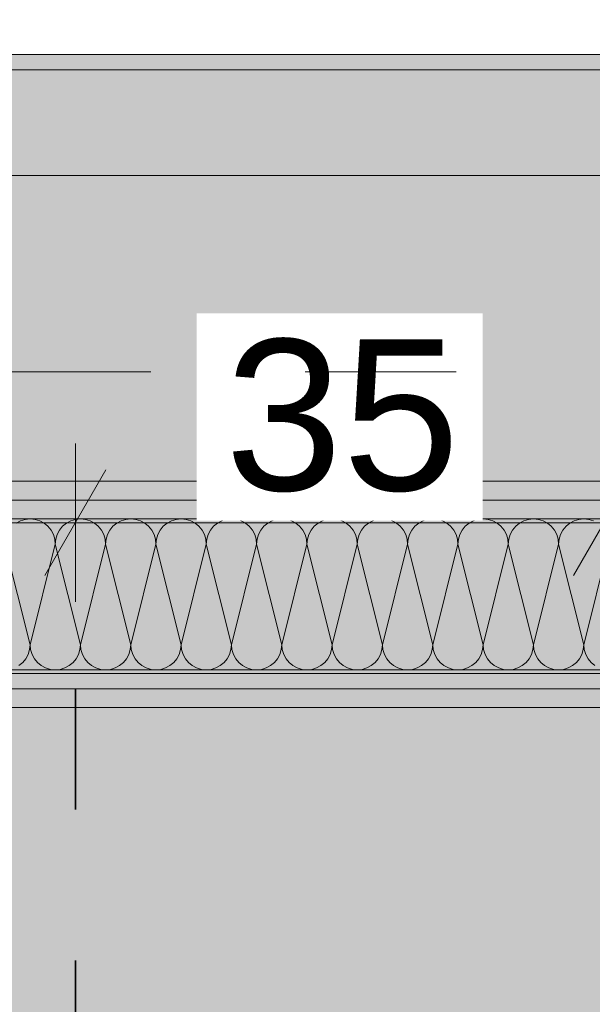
# Model space of a CAD drawing. Header units: metres. Extents: x -3.6 to 85.2, y -11 to 16.8.
# Tile 44 of 183: x 3.193 to 3.572, y 7.881 to 8.533. Entities that reach past the tile are written whole.
import ezdxf

# ---------------------------------------------------------------- set-up
doc = ezdxf.new("R2010")
doc.units = ezdxf.units.M
doc.header["$MEASUREMENT"] = 0
for name, pattern in [('Achse', [0.2, 0.1, -0.05, 0, -0.05]), ('Punktlinie weit', [0.06, 0.01, -0.05]), ('Strichlinie doppelt', [0.546806, 0.264583, -0.105833, 0.070556, -0.105833]), ('Wipeout_Contour', [1, 0, -1])]:
    doc.linetypes.add(name, pattern=pattern)
for name, color, linetype in [('154 - Bemaßung_ Beschriftung.Ausbau - Deckenspiegel', 7, 'Continuous'), ('451 - Universal.Achsen Raster', 7, 'Continuous'), ('608 - Struktur.Träger', 7, 'Continuous'), ('Neubau_606 - Struktur.Wand Innen Ausbau', 7, 'Continuous'), ('Neubau_651 - Abdeckung.Decke abgehängt_ bekleidet', 7, 'Continuous'), ('Neubau_653 - Abdeckung.TB Verkofferung', 7, 'Continuous')]:
    doc.layers.add(name, color=color, linetype=linetype)
doc.styles.add('ERSTELLTER_STIL_2', font='txt')
doc.dimstyles.new('ERSTELLTER_STIL__1', dxfattribs={"dimtxt": 0.1, "dimasz": 0.0532, "dimexe": 0.18, "dimexo": 0.0625, "dimgap": 0, "dimtad": 1, "dimtih": 1, "dimtoh": 1, "dimzin": 0, "dimdsep": 46, "dimtxsty": 'ERSTELLTER_STIL_2', "dimblk": 'ARROWHEAD_2', "dimblk1": 'ARROWHEAD_2', "dimblk2": 'ARROWHEAD_2', "dimcen": 0.09, "dimse1": 1, "dimse2": 1, "dimclrd": 7, "dimclre": 7, "dimclrt": 7, "dimazin": 0, "dimtfac": 1, "dimtdec": 4, "dimtmove": 0, "dimatfit": 3, "dimfxl": 1, "dimtolj": 1, "dimtzin": 0, "dimarcsym": 0})
pattern_1 = [(45, (0, 0), (-0.01767767, 0.01767767), [0, -0.025])]

# ---------------------------------------------------------------- blocks, each defined once
blk = doc.blocks.new('*X34')
at = {"layer": 'Neubau_606 - Struktur.Wand Innen Ausbau', "color": 7, "linetype": 'Continuous', "lineweight": 5}
for p, q in [((3.19362, 8.20121), (3.19074, 8.19967)), ((3.19675, 8.20216), (3.19362, 8.20121)), ((3.2, 8.20248), (3.19675, 8.20216)), ((3.20325, 8.20216), (3.2, 8.20248)), ((3.20638, 8.20121), (3.20325, 8.20216)), ((3.20926, 8.19967), (3.20638, 8.20121)), ((3.21179, 8.1976), (3.20926, 8.19967)), ((3.22407, 8.19967), (3.22155, 8.1976)), ((3.22696, 8.20121), (3.22407, 8.19967)), ((3.23008, 8.20216), (3.22696, 8.20121)), ((3.23333, 8.20248), (3.23008, 8.20216)), ((3.23658, 8.20216), (3.23333, 8.20248)), ((3.23971, 8.20121), (3.23658, 8.20216)), ((3.24259, 8.19967), (3.23971, 8.20121)), ((3.24512, 8.1976), (3.24259, 8.19967)), ((3.25741, 8.19967), (3.25488, 8.1976)), ((3.26029, 8.20121), (3.25741, 8.19967)), ((3.26342, 8.20216), (3.26029, 8.20121)), ((3.26667, 8.20248), (3.26342, 8.20216)), ((3.26992, 8.20216), (3.26667, 8.20248)), ((3.27304, 8.20121), (3.26992, 8.20216)), ((3.27593, 8.19967), (3.27304, 8.20121)), ((3.27845, 8.1976), (3.27593, 8.19967)), ((3.29074, 8.19967), (3.28821, 8.1976)), ((3.29362, 8.20121), (3.29074, 8.19967)), ((3.29675, 8.20216), (3.29362, 8.20121)), ((3.3, 8.20248), (3.29675, 8.20216)), ((3.30325, 8.20216), (3.3, 8.20248)), ((3.30638, 8.20121), (3.30325, 8.20216)), ((3.30926, 8.19967), (3.30638, 8.20121)), ((3.31179, 8.1976), (3.30926, 8.19967)), ((3.32407, 8.19967), (3.32155, 8.1976)), ((3.32696, 8.20121), (3.32407, 8.19967)), ((3.33008, 8.20216), (3.32696, 8.20121)), ((3.33333, 8.20248), (3.33008, 8.20216)), ((3.33658, 8.20216), (3.33333, 8.20248)), ((3.33971, 8.20121), (3.33658, 8.20216)), ((3.34259, 8.19967), (3.33971, 8.20121)), ((3.34512, 8.1976), (3.34259, 8.19967)), ((3.35741, 8.19967), (3.35488, 8.1976)), ((3.36029, 8.20121), (3.35741, 8.19967)), ((3.36342, 8.20216), (3.36029, 8.20121)), ((3.36667, 8.20248), (3.36342, 8.20216)), ((3.36992, 8.20216), (3.36667, 8.20248)), ((3.37304, 8.20121), (3.36992, 8.20216)), ((3.37593, 8.19967), (3.37304, 8.20121)), ((3.37845, 8.1976), (3.37593, 8.19967)), ((3.39074, 8.19967), (3.38821, 8.1976)), ((3.39362, 8.20121), (3.39074, 8.19967)), ((3.39675, 8.20216), (3.39362, 8.20121)), ((3.4, 8.20248), (3.39675, 8.20216)), ((3.40325, 8.20216), (3.4, 8.20248)), ((3.40638, 8.20121), (3.40325, 8.20216)), ((3.40926, 8.19967), (3.40638, 8.20121)), ((3.41179, 8.1976), (3.40926, 8.19967)), ((3.42407, 8.19967), (3.42155, 8.1976)), ((3.42696, 8.20121), (3.42407, 8.19967)), ((3.43008, 8.20216), (3.42696, 8.20121)), ((3.43333, 8.20248), (3.43008, 8.20216)), ((3.43658, 8.20216), (3.43333, 8.20248)), ((3.43971, 8.20121), (3.43658, 8.20216)), ((3.44259, 8.19967), (3.43971, 8.20121)), ((3.44512, 8.1976), (3.44259, 8.19967)), ((3.45741, 8.19967), (3.45488, 8.1976)), ((3.46029, 8.20121), (3.45741, 8.19967)), ((3.46342, 8.20216), (3.46029, 8.20121)), ((3.46667, 8.20248), (3.46342, 8.20216)), ((3.46992, 8.20216), (3.46667, 8.20248)), ((3.47304, 8.20121), (3.46992, 8.20216)), ((3.47593, 8.19967), (3.47304, 8.20121)), ((3.47845, 8.1976), (3.47593, 8.19967)), ((3.49074, 8.19967), (3.48821, 8.1976)), ((3.49362, 8.20121), (3.49074, 8.19967)), ((3.49675, 8.20216), (3.49362, 8.20121)), ((3.5, 8.20248), (3.49675, 8.20216)), ((3.50325, 8.20216), (3.5, 8.20248)), ((3.50638, 8.20121), (3.50325, 8.20216)), ((3.50926, 8.19967), (3.50638, 8.20121)), ((3.51179, 8.1976), (3.50926, 8.19967)), ((3.52407, 8.19967), (3.52155, 8.1976)), ((3.52696, 8.20121), (3.52407, 8.19967)), ((3.53008, 8.20216), (3.52696, 8.20121)), ((3.53333, 8.20248), (3.53008, 8.20216)), ((3.53658, 8.20216), (3.53333, 8.20248)), ((3.53971, 8.20121), (3.53658, 8.20216)), ((3.54259, 8.19967), (3.53971, 8.20121)), ((3.54512, 8.1976), (3.54259, 8.19967)), ((3.55741, 8.19967), (3.55488, 8.1976)), ((3.56029, 8.20121), (3.55741, 8.19967)), ((3.56342, 8.20216), (3.56029, 8.20121)), ((3.56667, 8.20248), (3.56342, 8.20216)), ((3.56992, 8.20216), (3.56667, 8.20248)), ((3.57304, 8.20121), (3.56992, 8.20216)), ((3.21386, 8.19508), (3.21179, 8.1976)), ((3.2154, 8.19219), (3.21386, 8.19508)), ((3.21635, 8.18907), (3.2154, 8.19219)), ((3.21794, 8.19219), (3.21699, 8.18907)), ((3.21948, 8.19508), (3.21794, 8.19219)), ((3.22155, 8.1976), (3.21948, 8.19508)), ((3.24719, 8.19508), (3.24512, 8.1976)), ((3.24873, 8.19219), (3.24719, 8.19508)), ((3.24968, 8.18907), (3.24873, 8.19219)), ((3.25127, 8.19219), (3.25032, 8.18907)), ((3.25281, 8.19508), (3.25127, 8.19219)), ((3.25488, 8.1976), (3.25281, 8.19508)), ((3.28052, 8.19508), (3.27845, 8.1976)), ((3.28206, 8.19219), (3.28052, 8.19508)), ((3.28301, 8.18907), (3.28206, 8.19219)), ((3.2846, 8.19219), (3.28365, 8.18907)), ((3.28614, 8.19508), (3.2846, 8.19219)), ((3.28821, 8.1976), (3.28614, 8.19508)), ((3.31386, 8.19508), (3.31179, 8.1976)), ((3.3154, 8.19219), (3.31386, 8.19508)), ((3.31635, 8.18907), (3.3154, 8.19219)), ((3.31794, 8.19219), (3.31699, 8.18907)), ((3.31948, 8.19508), (3.31794, 8.19219)), ((3.32155, 8.1976), (3.31948, 8.19508)), ((3.34719, 8.19508), (3.34512, 8.1976)), ((3.34873, 8.19219), (3.34719, 8.19508)), ((3.34968, 8.18907), (3.34873, 8.19219)), ((3.35127, 8.19219), (3.35032, 8.18907)), ((3.35281, 8.19508), (3.35127, 8.19219)), ((3.35488, 8.1976), (3.35281, 8.19508)), ((3.38052, 8.19508), (3.37845, 8.1976)), ((3.38206, 8.19219), (3.38052, 8.19508)), ((3.38301, 8.18907), (3.38206, 8.19219)), ((3.3846, 8.19219), (3.38365, 8.18907)), ((3.38614, 8.19508), (3.3846, 8.19219)), ((3.38821, 8.1976), (3.38614, 8.19508)), ((3.41386, 8.19508), (3.41179, 8.1976)), ((3.4154, 8.19219), (3.41386, 8.19508)), ((3.41635, 8.18907), (3.4154, 8.19219)), ((3.41794, 8.19219), (3.41699, 8.18907)), ((3.41948, 8.19508), (3.41794, 8.19219)), ((3.42155, 8.1976), (3.41948, 8.19508)), ((3.44719, 8.19508), (3.44512, 8.1976)), ((3.44873, 8.19219), (3.44719, 8.19508)), ((3.44968, 8.18907), (3.44873, 8.19219)), ((3.45127, 8.19219), (3.45032, 8.18907)), ((3.45281, 8.19508), (3.45127, 8.19219)), ((3.45488, 8.1976), (3.45281, 8.19508)), ((3.48052, 8.19508), (3.47845, 8.1976)), ((3.48206, 8.19219), (3.48052, 8.19508)), ((3.48301, 8.18907), (3.48206, 8.19219)), ((3.4846, 8.19219), (3.48365, 8.18907)), ((3.48614, 8.19508), (3.4846, 8.19219)), ((3.48821, 8.1976), (3.48614, 8.19508)), ((3.51386, 8.19508), (3.51179, 8.1976)), ((3.5154, 8.19219), (3.51386, 8.19508)), ((3.51635, 8.18907), (3.5154, 8.19219)), ((3.51794, 8.19219), (3.51699, 8.18907)), ((3.51948, 8.19508), (3.51794, 8.19219)), ((3.52155, 8.1976), (3.51948, 8.19508)), ((3.54719, 8.19508), (3.54512, 8.1976)), ((3.54873, 8.19219), (3.54719, 8.19508)), ((3.54968, 8.18907), (3.54873, 8.19219)), ((3.55127, 8.19219), (3.55032, 8.18907)), ((3.55281, 8.19508), (3.55127, 8.19219)), ((3.55488, 8.1976), (3.55281, 8.19508)), ((3.2, 8.11915), (3.18333, 8.18582)), ((3.2, 8.11915), (3.21667, 8.18582)), ((3.21667, 8.18582), (3.21635, 8.18907)), ((3.21699, 8.18907), (3.21667, 8.18582)), ((3.23333, 8.11915), (3.21667, 8.18582)), ((3.23333, 8.11915), (3.25, 8.18582)), ((3.25, 8.18582), (3.24968, 8.18907)), ((3.25032, 8.18907), (3.25, 8.18582)), ((3.26667, 8.11915), (3.25, 8.18582)), ((3.26667, 8.11915), (3.28333, 8.18582)), ((3.28333, 8.18582), (3.28301, 8.18907)), ((3.28365, 8.18907), (3.28333, 8.18582)), ((3.3, 8.11915), (3.28333, 8.18582)), ((3.3, 8.11915), (3.31667, 8.18582)), ((3.31667, 8.18582), (3.31635, 8.18907)), ((3.31699, 8.18907), (3.31667, 8.18582)), ((3.33333, 8.11915), (3.31667, 8.18582)), ((3.33333, 8.11915), (3.35, 8.18582)), ((3.35, 8.18582), (3.34968, 8.18907)), ((3.35032, 8.18907), (3.35, 8.18582)), ((3.36667, 8.11915), (3.35, 8.18582)), ((3.36667, 8.11915), (3.38333, 8.18582)), ((3.38333, 8.18582), (3.38301, 8.18907)), ((3.38365, 8.18907), (3.38333, 8.18582)), ((3.4, 8.11915), (3.38333, 8.18582)), ((3.4, 8.11915), (3.41667, 8.18582)), ((3.41667, 8.18582), (3.41635, 8.18907)), ((3.41699, 8.18907), (3.41667, 8.18582)), ((3.43333, 8.11915), (3.41667, 8.18582)), ((3.43333, 8.11915), (3.45, 8.18582)), ((3.45, 8.18582), (3.44968, 8.18907)), ((3.45032, 8.18907), (3.45, 8.18582)), ((3.46667, 8.11915), (3.45, 8.18582)), ((3.46667, 8.11915), (3.48333, 8.18582)), ((3.48333, 8.18582), (3.48301, 8.18907)), ((3.48365, 8.18907), (3.48333, 8.18582)), ((3.5, 8.11915), (3.48333, 8.18582)), ((3.5, 8.11915), (3.51667, 8.18582)), ((3.51667, 8.18582), (3.51635, 8.18907)), ((3.51699, 8.18907), (3.51667, 8.18582)), ((3.53333, 8.11915), (3.51667, 8.18582)), ((3.53333, 8.11915), (3.55, 8.18582)), ((3.55, 8.18582), (3.54968, 8.18907)), ((3.55032, 8.18907), (3.55, 8.18582)), ((3.56667, 8.11915), (3.55, 8.18582)), ((3.56667, 8.11915), (3.58333, 8.18582)), ((3.19873, 8.11277), (3.19968, 8.1159)), ((3.19968, 8.1159), (3.2, 8.11915)), ((3.2, 8.11915), (3.20032, 8.1159)), ((3.20032, 8.1159), (3.20127, 8.11277)), ((3.23206, 8.11277), (3.23301, 8.1159)), ((3.23301, 8.1159), (3.23333, 8.11915)), ((3.23333, 8.11915), (3.23365, 8.1159)), ((3.23365, 8.1159), (3.2346, 8.11277)), ((3.2654, 8.11277), (3.26635, 8.1159)), ((3.26635, 8.1159), (3.26667, 8.11915)), ((3.26667, 8.11915), (3.26699, 8.1159)), ((3.26699, 8.1159), (3.26794, 8.11277)), ((3.29873, 8.11277), (3.29968, 8.1159)), ((3.29968, 8.1159), (3.3, 8.11915)), ((3.3, 8.11915), (3.30032, 8.1159)), ((3.30032, 8.1159), (3.30127, 8.11277)), ((3.33206, 8.11277), (3.33301, 8.1159)), ((3.33301, 8.1159), (3.33333, 8.11915)), ((3.33333, 8.11915), (3.33365, 8.1159)), ((3.33365, 8.1159), (3.3346, 8.11277)), ((3.3654, 8.11277), (3.36635, 8.1159)), ((3.36635, 8.1159), (3.36667, 8.11915)), ((3.36667, 8.11915), (3.36699, 8.1159)), ((3.36699, 8.1159), (3.36794, 8.11277)), ((3.39873, 8.11277), (3.39968, 8.1159)), ((3.39968, 8.1159), (3.4, 8.11915)), ((3.4, 8.11915), (3.40032, 8.1159)), ((3.40032, 8.1159), (3.40127, 8.11277)), ((3.43206, 8.11277), (3.43301, 8.1159)), ((3.43301, 8.1159), (3.43333, 8.11915)), ((3.43333, 8.11915), (3.43365, 8.1159)), ((3.43365, 8.1159), (3.4346, 8.11277)), ((3.4654, 8.11277), (3.46635, 8.1159)), ((3.46635, 8.1159), (3.46667, 8.11915)), ((3.46667, 8.11915), (3.46699, 8.1159)), ((3.46699, 8.1159), (3.46794, 8.11277)), ((3.49873, 8.11277), (3.49968, 8.1159)), ((3.49968, 8.1159), (3.5, 8.11915)), ((3.5, 8.11915), (3.50032, 8.1159)), ((3.50032, 8.1159), (3.50127, 8.11277)), ((3.53206, 8.11277), (3.53301, 8.1159)), ((3.53301, 8.1159), (3.53333, 8.11915)), ((3.53333, 8.11915), (3.53365, 8.1159)), ((3.53365, 8.1159), (3.5346, 8.11277)), ((3.5654, 8.11277), (3.56635, 8.1159)), ((3.56635, 8.1159), (3.56667, 8.11915)), ((3.56667, 8.11915), (3.56699, 8.1159)), ((3.56699, 8.1159), (3.56794, 8.11277)), ((3.19259, 8.10529), (3.19512, 8.10736)), ((3.19512, 8.10736), (3.19719, 8.10989)), ((3.19719, 8.10989), (3.19873, 8.11277)), ((3.20127, 8.11277), (3.20281, 8.10989)), ((3.20281, 8.10989), (3.20488, 8.10736)), ((3.20488, 8.10736), (3.20741, 8.10529)), ((3.22593, 8.10529), (3.22845, 8.10736)), ((3.22845, 8.10736), (3.23052, 8.10989)), ((3.23052, 8.10989), (3.23206, 8.11277)), ((3.2346, 8.11277), (3.23614, 8.10989)), ((3.23614, 8.10989), (3.23821, 8.10736)), ((3.23821, 8.10736), (3.24074, 8.10529)), ((3.25926, 8.10529), (3.26179, 8.10736)), ((3.26179, 8.10736), (3.26386, 8.10989)), ((3.26386, 8.10989), (3.2654, 8.11277)), ((3.26794, 8.11277), (3.26948, 8.10989)), ((3.26948, 8.10989), (3.27155, 8.10736)), ((3.27155, 8.10736), (3.27407, 8.10529)), ((3.29259, 8.10529), (3.29512, 8.10736)), ((3.29512, 8.10736), (3.29719, 8.10989)), ((3.29719, 8.10989), (3.29873, 8.11277)), ((3.30127, 8.11277), (3.30281, 8.10989)), ((3.30281, 8.10989), (3.30488, 8.10736)), ((3.30488, 8.10736), (3.30741, 8.10529)), ((3.32593, 8.10529), (3.32845, 8.10736)), ((3.32845, 8.10736), (3.33052, 8.10989)), ((3.33052, 8.10989), (3.33206, 8.11277)), ((3.3346, 8.11277), (3.33614, 8.10989)), ((3.33614, 8.10989), (3.33821, 8.10736)), ((3.33821, 8.10736), (3.34074, 8.10529)), ((3.35926, 8.10529), (3.36179, 8.10736)), ((3.36179, 8.10736), (3.36386, 8.10989)), ((3.36386, 8.10989), (3.3654, 8.11277)), ((3.36794, 8.11277), (3.36948, 8.10989)), ((3.36948, 8.10989), (3.37155, 8.10736)), ((3.37155, 8.10736), (3.37407, 8.10529)), ((3.39259, 8.10529), (3.39512, 8.10736)), ((3.39512, 8.10736), (3.39719, 8.10989)), ((3.39719, 8.10989), (3.39873, 8.11277)), ((3.40127, 8.11277), (3.40281, 8.10989)), ((3.40281, 8.10989), (3.40488, 8.10736)), ((3.40488, 8.10736), (3.40741, 8.10529)), ((3.42593, 8.10529), (3.42845, 8.10736)), ((3.42845, 8.10736), (3.43052, 8.10989)), ((3.43052, 8.10989), (3.43206, 8.11277)), ((3.4346, 8.11277), (3.43614, 8.10989)), ((3.43614, 8.10989), (3.43821, 8.10736)), ((3.43821, 8.10736), (3.44074, 8.10529)), ((3.45926, 8.10529), (3.46179, 8.10736)), ((3.46179, 8.10736), (3.46386, 8.10989)), ((3.46386, 8.10989), (3.4654, 8.11277)), ((3.46794, 8.11277), (3.46948, 8.10989)), ((3.46948, 8.10989), (3.47155, 8.10736)), ((3.47155, 8.10736), (3.47407, 8.10529)), ((3.49259, 8.10529), (3.49512, 8.10736)), ((3.49512, 8.10736), (3.49719, 8.10989)), ((3.49719, 8.10989), (3.49873, 8.11277)), ((3.50127, 8.11277), (3.50281, 8.10989)), ((3.50281, 8.10989), (3.50488, 8.10736)), ((3.50488, 8.10736), (3.50741, 8.10529)), ((3.52593, 8.10529), (3.52845, 8.10736)), ((3.52845, 8.10736), (3.53052, 8.10989)), ((3.53052, 8.10989), (3.53206, 8.11277)), ((3.5346, 8.11277), (3.53614, 8.10989)), ((3.53614, 8.10989), (3.53821, 8.10736)), ((3.53821, 8.10736), (3.54074, 8.10529)), ((3.55926, 8.10529), (3.56179, 8.10736)), ((3.56179, 8.10736), (3.56386, 8.10989)), ((3.56386, 8.10989), (3.5654, 8.11277)), ((3.56794, 8.11277), (3.56948, 8.10989)), ((3.56948, 8.10989), (3.57155, 8.10736)), ((3.57155, 8.10736), (3.57407, 8.10529)), ((3.20741, 8.10529), (3.21029, 8.10375)), ((3.21029, 8.10375), (3.21342, 8.1028)), ((3.21342, 8.1028), (3.21667, 8.10248)), ((3.21667, 8.10248), (3.21992, 8.1028)), ((3.21992, 8.1028), (3.22304, 8.10375)), ((3.22304, 8.10375), (3.22593, 8.10529)), ((3.24074, 8.10529), (3.24362, 8.10375)), ((3.24362, 8.10375), (3.24675, 8.1028)), ((3.24675, 8.1028), (3.25, 8.10248)), ((3.25, 8.10248), (3.25325, 8.1028)), ((3.25325, 8.1028), (3.25638, 8.10375)), ((3.25638, 8.10375), (3.25926, 8.10529)), ((3.27407, 8.10529), (3.27696, 8.10375)), ((3.27696, 8.10375), (3.28008, 8.1028)), ((3.28008, 8.1028), (3.28333, 8.10248)), ((3.28333, 8.10248), (3.28658, 8.1028)), ((3.28658, 8.1028), (3.28971, 8.10375)), ((3.28971, 8.10375), (3.29259, 8.10529)), ((3.30741, 8.10529), (3.31029, 8.10375)), ((3.31029, 8.10375), (3.31342, 8.1028)), ((3.31342, 8.1028), (3.31667, 8.10248)), ((3.31667, 8.10248), (3.31992, 8.1028)), ((3.31992, 8.1028), (3.32304, 8.10375)), ((3.32304, 8.10375), (3.32593, 8.10529)), ((3.34074, 8.10529), (3.34362, 8.10375)), ((3.34362, 8.10375), (3.34675, 8.1028)), ((3.34675, 8.1028), (3.35, 8.10248)), ((3.35, 8.10248), (3.35325, 8.1028)), ((3.35325, 8.1028), (3.35638, 8.10375)), ((3.35638, 8.10375), (3.35926, 8.10529)), ((3.37407, 8.10529), (3.37696, 8.10375)), ((3.37696, 8.10375), (3.38008, 8.1028)), ((3.38008, 8.1028), (3.38333, 8.10248)), ((3.38333, 8.10248), (3.38658, 8.1028)), ((3.38658, 8.1028), (3.38971, 8.10375)), ((3.38971, 8.10375), (3.39259, 8.10529)), ((3.40741, 8.10529), (3.41029, 8.10375)), ((3.41029, 8.10375), (3.41342, 8.1028)), ((3.41342, 8.1028), (3.41667, 8.10248)), ((3.41667, 8.10248), (3.41992, 8.1028)), ((3.41992, 8.1028), (3.42304, 8.10375)), ((3.42304, 8.10375), (3.42593, 8.10529)), ((3.44074, 8.10529), (3.44362, 8.10375)), ((3.44362, 8.10375), (3.44675, 8.1028)), ((3.44675, 8.1028), (3.45, 8.10248)), ((3.45, 8.10248), (3.45325, 8.1028)), ((3.45325, 8.1028), (3.45638, 8.10375)), ((3.45638, 8.10375), (3.45926, 8.10529)), ((3.47407, 8.10529), (3.47696, 8.10375)), ((3.47696, 8.10375), (3.48008, 8.1028)), ((3.48008, 8.1028), (3.48333, 8.10248)), ((3.48333, 8.10248), (3.48658, 8.1028)), ((3.48658, 8.1028), (3.48971, 8.10375)), ((3.48971, 8.10375), (3.49259, 8.10529)), ((3.50741, 8.10529), (3.51029, 8.10375)), ((3.51029, 8.10375), (3.51342, 8.1028)), ((3.51342, 8.1028), (3.51667, 8.10248)), ((3.51667, 8.10248), (3.51992, 8.1028)), ((3.51992, 8.1028), (3.52304, 8.10375)), ((3.52304, 8.10375), (3.52593, 8.10529)), ((3.54074, 8.10529), (3.54362, 8.10375)), ((3.54362, 8.10375), (3.54675, 8.1028)), ((3.54675, 8.1028), (3.55, 8.10248)), ((3.55, 8.10248), (3.55325, 8.1028)), ((3.55325, 8.1028), (3.55638, 8.10375)), ((3.55638, 8.10375), (3.55926, 8.10529))]:
    blk.add_line(p, q, dxfattribs=at)
blk = doc.blocks.new('*D237')
at = {"layer": '154 - Bemaßung_ Beschriftung.Ausbau - Deckenspiegel', "color": 7, "linetype": 'Continuous', "lineweight": 5}
for p, q in [((2.75, 8.14748), (2.75, 8.25248)), ((2.77021, 8.23498), (2.72979, 8.16498)), ((3.25021, 8.23498), (3.20979, 8.16498)), ((2.27, 8.19998), (2.75, 8.19998)), ((2.75, 8.19998), (3.23, 8.19998))]:
    blk.add_line(p, q, dxfattribs=at)
at = {"color": 254, "linetype": 'Wipeout_Contour', "lineweight": 0, "ltscale": 35.22261}
blk.add_wipeout([(2.89536, 8.20123), (3.08464, 8.20123), (3.08464, 8.33873), (2.89536, 8.33873)], dxfattribs=at).dxf.layer = '154 - Bemaßung_ Beschriftung.Ausbau - Deckenspiegel'
at = {"layer": '154 - Bemaßung_ Beschriftung.Ausbau - Deckenspiegel', "color": 7, "lineweight": 5, "insert": (2.91411, 8.21998), "char_height": 0.1, "attachment_point": 7, "style": 'ERSTELLTER_STIL_2'}
blk.add_mtext('\\A1;{\\pql;\\fArial|b0|i0|c0|p38;48}', dxfattribs=at)
blk = doc.blocks.new('ARROWHEAD_2')
at = {"color": 0, "linetype": 'Continuous', "lineweight": 0}
for p, q in [((-0.378, -0.655), (0.378, 0.655)), ((0, 0), (-1, 0))]:
    blk.add_line(p, q, dxfattribs=at)
blk = doc.blocks.new('*D238')
at = {"layer": '154 - Bemaßung_ Beschriftung.Ausbau - Deckenspiegel', "color": 7, "linetype": 'Continuous', "lineweight": 5}
for p, q in [((3.23, 8.14748), (3.23, 8.25248)), ((3.25021, 8.23498), (3.20979, 8.16498)), ((3.60021, 8.23498), (3.55979, 8.16498)), ((2.75, 8.19998), (3.23, 8.19998)), ((3.23, 8.19998), (3.58, 8.19998))]:
    blk.add_line(p, q, dxfattribs=at)
at = {"color": 254, "linetype": 'Wipeout_Contour', "lineweight": 0, "ltscale": 35.819086}
blk.add_wipeout([(3.31036, 8.20123), (3.49964, 8.20123), (3.49964, 8.33873), (3.31036, 8.33873)], dxfattribs=at).dxf.layer = '154 - Bemaßung_ Beschriftung.Ausbau - Deckenspiegel'
at = {"layer": '154 - Bemaßung_ Beschriftung.Ausbau - Deckenspiegel', "color": 7, "lineweight": 5, "insert": (3.32911, 8.21998), "char_height": 0.1, "attachment_point": 7, "style": 'ERSTELLTER_STIL_2'}
blk.add_mtext('\\A1;{\\pql;\\fArial|b0|i0|c0|p38;35}', dxfattribs=at)
blk = doc.blocks.new('*D239')
at = {"layer": '154 - Bemaßung_ Beschriftung.Ausbau - Deckenspiegel', "color": 7, "linetype": 'Continuous', "lineweight": 5}
for p, q in [((3.58, 8.14748), (3.58, 8.25248)), ((3.60021, 8.23498), (3.55979, 8.16498)), ((3.95021, 8.23498), (3.90979, 8.16498)), ((3.23, 8.19998), (3.58, 8.19998)), ((3.58, 8.19998), (3.93, 8.19998))]:
    blk.add_line(p, q, dxfattribs=at)
at = {"color": 254, "linetype": 'Wipeout_Contour', "lineweight": 0, "ltscale": 36.373562}
blk.add_wipeout([(3.66036, 8.20123), (3.84964, 8.20123), (3.84964, 8.33873), (3.66036, 8.33873)], dxfattribs=at).dxf.layer = '154 - Bemaßung_ Beschriftung.Ausbau - Deckenspiegel'
at = {"layer": '154 - Bemaßung_ Beschriftung.Ausbau - Deckenspiegel', "color": 7, "lineweight": 5, "insert": (3.67911, 8.21998), "char_height": 0.1, "attachment_point": 7, "style": 'ERSTELLTER_STIL_2'}
blk.add_mtext('\\A1;{\\pql;\\fArial|b0|i0|c0|p38;35}', dxfattribs=at)
blk = doc.blocks.new('*D433')
at = {"layer": '154 - Bemaßung_ Beschriftung.Ausbau - Deckenspiegel', "color": 7, "linetype": 'Continuous', "lineweight": 5}
for p, q in [((0.235, 8.37748), (0.235, 8.48248)), ((7.88999, 8.37748), (7.88999, 8.48248)), ((0.25521, 8.46498), (0.21479, 8.39498)), ((7.86978, 8.39498), (7.9102, 8.46498)), ((0.20077, 8.42998), (0.235, 8.42998)), ((0.235, 8.42998), (7.88999, 8.42998)), ((7.88999, 8.42998), (7.92422, 8.42998))]:
    blk.add_line(p, q, dxfattribs=at)
at = {"color": 254, "linetype": 'Wipeout_Contour', "lineweight": 0, "ltscale": 37.722123}
blk.add_wipeout([(3.88567, 8.43123), (4.23932, 8.43123), (4.23932, 8.56873), (3.88567, 8.56873)], dxfattribs=at).dxf.layer = '154 - Bemaßung_ Beschriftung.Ausbau - Deckenspiegel'
at = {"layer": '154 - Bemaßung_ Beschriftung.Ausbau - Deckenspiegel', "color": 7, "lineweight": 5, "insert": (3.90442, 8.43058), "char_height": 0.1, "attachment_point": 7, "style": 'ERSTELLTER_STIL_2'}
blk.add_mtext('\\A1;{\\pql;\\fArial|b0|i0|c0|p38;7,65\\fArial|b0|i0|c0|p38;\\A1{\\H.66x;\\S5^  ;}}', dxfattribs=at)

msp = doc.modelspace()

# ---------------------------------------------------------------- hatches: boundary and pattern name
at = {"layer": '608 - Struktur.Träger', "linetype": 'Continuous', "lineweight": 0, "true_color": 0x000000}
h = msp.add_hatch(dxfattribs=at)
h.set_pattern_fill('Gips_0001', color=18, style=0, pattern_type=2)
h.set_pattern_definition(pattern_1)
h.paths.add_polyline_path([(0.68999, 8.50998), (0.68999, 8.49998), (7.56999, 8.49998), (7.56999, 8.50998)])
h = msp.add_hatch(dxfattribs=at)
h.set_pattern_fill('Beton__Stahlbeton_0001', color=18, style=0, pattern_type=2)
h.set_pattern_definition([(45, (0, 0), (-0.08485281, 0.08485281), []), (45, (-0.04243, 0.04243), (-0.08485281, 0.08485281), [0.09, -0.03])])
h.paths.add_polyline_path([(0.68999, 8.49998), (0.37999, 8.49998), (0.37999, 8.09998), (0.68999, 8.09998), (7.56999, 8.09998), (7.88999, 8.09998), (11.16999, 8.09998), (11.48999, 8.09998), (14.76999, 8.09998), (15.08999, 8.09998), (18.36999, 8.09998), (18.68999, 8.09998), (25.56999, 8.09998), (25.88999, 8.09998), (29.25, 8.09998), (29.39, 8.09998), (32.76999, 8.09998), (33.08999, 8.09998), (36.46999, 8.09998), (36.58999, 8.09998), (39.96999, 8.09998), (40.28999, 8.09998), (47.16999, 8.09998), (47.48999, 8.09998), (50.76999, 8.09998), (51.08999, 8.09998), (54.36999, 8.09998), (54.68999, 8.09998), (61.56999, 8.09998), (61.87999, 8.09998), (61.87999, 8.49998), (61.56999, 8.49998), (58.195, 8.49998), (58.05, 8.49998), (54.68999, 8.49998), (54.36999, 8.49998), (51.08999, 8.49998), (50.76999, 8.49998), (47.48999, 8.49998), (47.16999, 8.49998), (40.28999, 8.49998), (39.96999, 8.49998), (36.58999, 8.49998), (36.46999, 8.49998), (33.08999, 8.49998), (32.76999, 8.49998), (29.39, 8.49998), (29.25, 8.49998), (25.88999, 8.49998), (25.56999, 8.49998), (22.19996, 8.49998), (22.04996, 8.49998), (18.68999, 8.49998), (18.36999, 8.49998), (15.08999, 8.49998), (14.76999, 8.49998), (11.48999, 8.49998), (11.16999, 8.49998), (7.88999, 8.49998), (7.56999, 8.49998)])
h = msp.add_hatch(dxfattribs=at)
h.set_pattern_fill('Gips_0001', color=18, style=0, pattern_type=2)
h.set_pattern_definition(pattern_1)
h.paths.add_polyline_path([(0.68999, 8.09998), (0.68999, 8.08998), (7.56999, 8.08998), (7.56999, 8.09998)])
at = {"layer": 'Neubau_606 - Struktur.Wand Innen Ausbau', "linetype": 'Continuous', "lineweight": 0, "true_color": 0x000000}
h = msp.add_hatch(dxfattribs=at)
h.set_pattern_fill('Gips_0001', color=18, style=0, pattern_type=2)
h.set_pattern_definition(pattern_1)
h.paths.add_polyline_path([(2.69999, 8.22748), (2.69999, 8.21498), (5.40999, 8.21498), (5.40999, 8.22748)])
h = msp.add_hatch(dxfattribs=at)
h.set_pattern_fill('Gips_0001', color=18, style=0, pattern_type=2)
h.set_pattern_definition(pattern_1)
h.paths.add_polyline_path([(2.69999, 8.21498), (2.69999, 8.20248), (5.40999, 8.20248), (5.40999, 8.21498)])
h = msp.add_hatch(dxfattribs=at)
h.set_pattern_fill('Gips_0001', color=18, style=0, pattern_type=2)
h.set_pattern_definition(pattern_1)
h.paths.add_polyline_path([(2.69999, 8.10248), (2.69999, 8.08998), (5.40999, 8.08998), (5.40999, 8.10248)])
h = msp.add_hatch(dxfattribs=at)
h.set_pattern_fill('Gips_0001', color=18, style=0, pattern_type=2)
h.set_pattern_definition(pattern_1)
h.paths.add_polyline_path([(2.69999, 8.08998), (2.69999, 8.07748), (5.40999, 8.07748), (5.40999, 8.08998)])
at = {"layer": 'Neubau_651 - Abdeckung.Decke abgehängt_ bekleidet', "linetype": 'Continuous', "lineweight": 13, "true_color": 0xffbfbf}
h = msp.add_hatch(dxfattribs=at)
h.set_pattern_fill('sechseckig_0001', color=254, style=0, pattern_type=2)
h.set_pattern_definition([(90, (0, 0), (-0.1299038, 0), [0.075, -0.15]), (90, (-0.06495, 0.1125), (-0.1299038, 0), [0.075, -0.15]), (150, (5e-18, 0.075), (0.0649519, 0.1125), [0.075, -0.15]), (150, (-0.1299, 0.075), (0.0649519, 0.1125), [0.075, -0.15]), (210, (0, 0), (-0.0649519, 0.1125), [0.075, -0.15]), (210, (-0.1299, 8e-18), (-0.0649519, 0.1125), [0.075, -0.15])])
h.paths.add_polyline_path([(0.235, 6.00998), (7.88999, 6.00998), (7.88999, 8.08998), (0.235, 8.08998)])
h.paths.add_polyline_path([(3.23, 7.38998), (3.93, 7.38998), (3.93, 6.70998), (3.23, 6.70998)], flags=0)

# ---------------------------------------------------------------- linework, layer by layer
at = {"layer": '608 - Struktur.Träger', "color": 7, "linetype": 'Continuous', "lineweight": 13}
for p, q in [((0.37999, 8.50998), (61.87999, 8.50998)), ((7.56999, 8.49998), (0.68999, 8.49998)), ((0.37999, 8.08998), (61.87999, 8.08998))]:
    msp.add_line(p, q, dxfattribs=at)
at = {"layer": '608 - Struktur.Träger', "color": 7, "linetype": 'Continuous', "lineweight": 5}
for p, q in [((7.56999, 8.50998), (0.68999, 8.50998)), ((7.56999, 8.08998), (0.68999, 8.08998))]:
    msp.add_line(p, q, dxfattribs=at)
at = {"layer": '608 - Struktur.Träger', "color": 7, "linetype": 'Achse', "lineweight": 9}
msp.add_line((0.37999, 8.29998), (61.87999, 8.29998), dxfattribs=at)
at = {"layer": '608 - Struktur.Träger', "color": 7, "linetype": 'Continuous', "lineweight": 13, "flags": 128}
msp.add_lwpolyline([(32.76999, 8.09998), (29.39, 8.09998), (29.25, 8.09998), (25.88999, 8.09998), (25.56999, 8.09998), (18.68999, 8.09998), (18.36999, 8.09998), (15.08999, 8.09998), (14.76999, 8.09998), (11.48999, 8.09998), (11.16999, 8.09998), (7.88999, 8.09998), (7.56999, 8.09998), (0.68999, 8.09998), (0.37999, 8.09998)], dxfattribs=at)
at = {"layer": 'Neubau_606 - Struktur.Wand Innen Ausbau', "color": 1, "linetype": 'Continuous', "lineweight": 9}
for p, q in [((2.69999, 8.21498), (5.40999, 8.21498)), ((2.69999, 8.08998), (5.40999, 8.08998))]:
    msp.add_line(p, q, dxfattribs=at)
at = {"layer": 'Neubau_606 - Struktur.Wand Innen Ausbau', "color": 1, "linetype": 'Continuous', "lineweight": 13}
for p, q in [((2.69999, 8.20248), (5.40999, 8.20248)), ((2.69999, 8.10248), (5.40999, 8.10248))]:
    msp.add_line(p, q, dxfattribs=at)
at = {"layer": 'Neubau_606 - Struktur.Wand Innen Ausbau', "color": 1, "linetype": 'Continuous', "lineweight": 13, "flags": 128}
for points in [[(4.04499, 8.22748), (2.69999, 8.22748)], [(2.69999, 8.07748), (5.40999, 8.07748)]]:
    msp.add_lwpolyline(points, dxfattribs=at)
at = {"layer": 'Neubau_651 - Abdeckung.Decke abgehängt_ bekleidet', "color": 1, "linetype": 'Achse', "lineweight": 35}
msp.add_line((3.23, 6.00998), (3.23, 8.08998), dxfattribs=at)
at = {"layer": 'Neubau_651 - Abdeckung.Decke abgehängt_ bekleidet', "color": 1, "linetype": 'Punktlinie weit', "lineweight": 13, "flags": 128}
msp.add_lwpolyline([(0.235, 6.00998), (7.88999, 6.00998), (7.88999, 8.08998), (0.235, 8.08998)], close=True, dxfattribs=at)
at = {"layer": 'Neubau_653 - Abdeckung.TB Verkofferung', "color": 1, "linetype": 'Continuous', "lineweight": 5}
msp.add_line((4.04499, 8.50998), (0.235, 8.50998), dxfattribs=at)
at = {"layer": 'Neubau_653 - Abdeckung.TB Verkofferung', "color": 1, "linetype": 'Continuous', "lineweight": 9}
msp.add_line((7.64499, 8.22748), (0.235, 8.22748), dxfattribs=at)

# ---------------------------------------------------------------- block references
at = {"layer": 'Neubau_606 - Struktur.Wand Innen Ausbau', "color": 1, "lineweight": 13}
msp.add_blockref('*X34', (0, 0), dxfattribs=at)

# ---------------------------------------------------------------- next in the draw order: dimensions: what is measured, and where the dimension line sits
at = {"layer": '154 - Bemaßung_ Beschriftung.Ausbau - Deckenspiegel', "color": 7, "linetype": 'Continuous', "lineweight": 5}
dim = msp.add_linear_dim(base=(3.23, 8.19998), p1=(2.75, 8.08998), p2=(3.23, 8.08998), dimstyle='ERSTELLTER_STIL__1', dxfattribs=at)
dim.commit()
dim.dimension.update_dxf_attribs({"geometry": '*D237', "text_midpoint": (2.99035, 8.26998), "dimtype": 160})

# ---------------------------------------------------------------- next in the draw order: dimensions: what is measured, and where the dimension line sits
dim = msp.add_linear_dim(base=(3.58, 8.19998), p1=(3.23, 8.08998), p2=(3.58, 8.08998), dimstyle='ERSTELLTER_STIL__1', dxfattribs=at)
dim.commit()
dim.dimension.update_dxf_attribs({"geometry": '*D238', "text_midpoint": (3.40535, 8.26998), "dimtype": 160})

# ---------------------------------------------------------------- next in the draw order: dimensions: what is measured, and where the dimension line sits
dim = msp.add_linear_dim(base=(3.93, 8.19998), p1=(3.58, 8.08998), p2=(3.93, 8.08998), dimstyle='ERSTELLTER_STIL__1', dxfattribs=at)
dim.commit()
dim.dimension.update_dxf_attribs({"geometry": '*D239', "text_midpoint": (3.75535, 8.26998), "dimtype": 160})

# ---------------------------------------------------------------- next in the draw order: dimensions: what is measured, and where the dimension line sits
dim = msp.add_linear_dim(base=(7.88999, 8.42998), p1=(0.235, 8.07748), p2=(7.88999, 8.07748), dimstyle='ERSTELLTER_STIL__1', dxfattribs=at)
dim.commit()
dim.dimension.update_dxf_attribs({"geometry": '*D433', "text_midpoint": (4.16936, 8.49998), "dimtype": 160})

# ---------------------------------------------------------------- next in the draw order: linework, layer by layer
at = {"layer": '451 - Universal.Achsen Raster', "color": 160, "linetype": 'Strichlinie doppelt', "lineweight": 9, "true_color": 0x3232ff}
msp.add_line((64.93502, 8.29998), (-3.175, 8.29998), dxfattribs=at)

doc.saveas('drawing.dxf')
